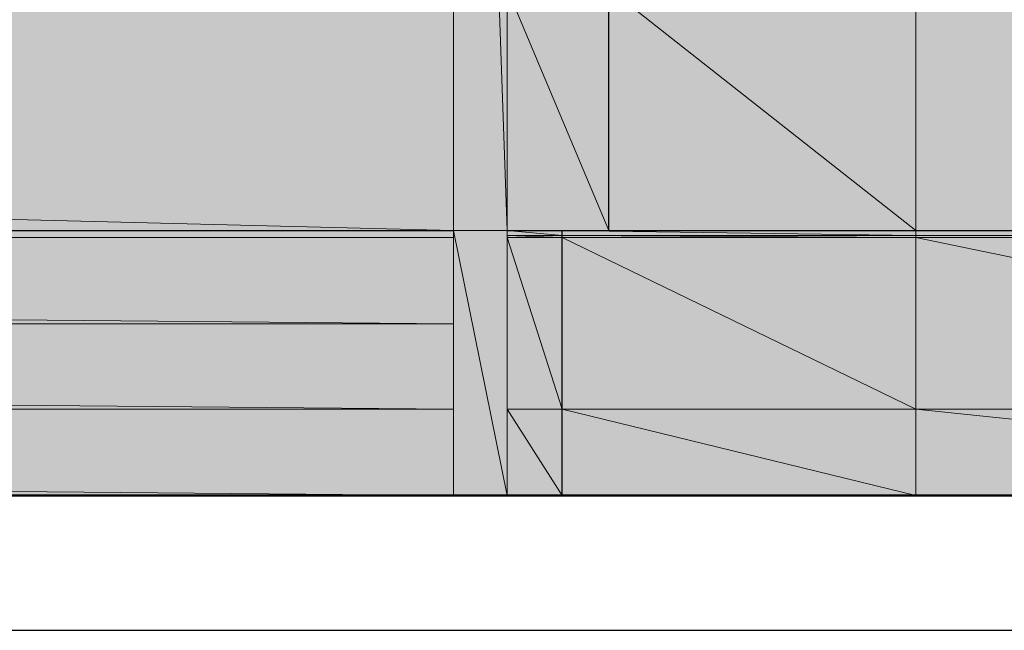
# Model space of a CAD drawing. Header units: centimetres. Extents: x -16053 to 7031, y -7778 to 254.
# Tile 247 of 256: x 1558 to 1718, y -1379 to -1279. Entities that reach past the tile are written whole.
import ezdxf

# ---------------------------------------------------------------- set-up
doc = ezdxf.new("R2010")
doc.units = ezdxf.units.CM
doc.header["$MEASUREMENT"] = 0
doc.layers.get('0').update_dxf_attribs({"linetype": 'CONTINUOUS'})
doc.layers.add('OPISY ELEKTRYCZNE', color=120, linetype='CONTINUOUS')

msp = doc.modelspace()

# ---------------------------------------------------------------- hatches: boundary and pattern name
at = {"true_color": 0xe0e2df}
h = msp.add_hatch(color=254, dxfattribs=at)
h.paths.add_polyline_path([(1628.360977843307, -1313.548716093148), (1637.126148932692, -1313.548716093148), (1628.360977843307, -1065.808597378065)])
h.paths.add_polyline_path([(1637.126148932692, -1313.548716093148), (1628.360977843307, -1065.808597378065), (1637.126148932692, -1065.808597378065)])
h = msp.add_hatch(color=254, dxfattribs=at)
h.paths.add_polyline_path([(1703.609144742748, -1313.548716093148), (1838.72508398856, -1313.548716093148), (1703.609144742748, -1075.069910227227)])
h.paths.add_polyline_path([(1838.72508398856, -1313.548716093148), (1703.609144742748, -1075.069910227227), (1838.72508398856, -1075.069910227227)])
at = {"true_color": 0xf0e8d0}
h = msp.add_hatch(color=254, dxfattribs=at)
h.paths.add_polyline_path([(58.07230815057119, -1313.548716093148), (1628.360977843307, -1313.548716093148), (58.07230815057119, -1274.188136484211)])
h.paths.add_polyline_path([(1628.360977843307, -1313.548716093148), (58.07230815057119, -1274.188136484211), (1628.360977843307, -1274.188136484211)])
h = msp.add_hatch(color=254, dxfattribs=at)
h.paths.add_polyline_path([(1637.126148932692, -1313.548716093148), (1653.664207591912, -1313.548716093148), (1637.126148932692, -1274.188136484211)])
h.paths.add_polyline_path([(1653.664207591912, -1313.548716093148), (1637.126148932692, -1274.188136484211), (1653.664207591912, -1274.188136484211)])
h = msp.add_hatch(color=254, dxfattribs=at)
h.paths.add_polyline_path([(1653.664207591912, -1313.548716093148), (1703.609144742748, -1313.548716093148), (1653.664207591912, -1274.188136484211)])
h.paths.add_polyline_path([(1703.609144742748, -1313.548716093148), (1653.664207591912, -1274.188136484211), (1703.609144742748, -1274.188136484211)])
h = msp.add_hatch(color=8)
h.paths.add_polyline_path([(71.1373744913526, -1314.706380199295), (1628.360977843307, -1314.706380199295), (71.1373744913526, -1313.548716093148)])
h.paths.add_polyline_path([(1628.360977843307, -1314.706380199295), (71.1373744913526, -1313.548716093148), (1628.360977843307, -1313.548716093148)])
at = {"true_color": 0xe0e2df}
h = msp.add_hatch(color=254, dxfattribs=at)
h.paths.add_polyline_path([(1628.360977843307, -1356.713049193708), (1637.126148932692, -1356.713049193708), (1628.360977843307, -1313.548716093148)])
h.paths.add_polyline_path([(1637.126148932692, -1356.713049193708), (1628.360977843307, -1313.548716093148), (1637.126148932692, -1313.548716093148)])
h = msp.add_hatch(color=8)
h.paths.add_polyline_path([(1637.126148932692, -1314.375619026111), (1646.056700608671, -1314.375619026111), (1637.126148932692, -1313.548716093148)])
h.paths.add_polyline_path([(1646.056700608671, -1314.375619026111), (1637.126148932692, -1313.548716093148), (1646.056700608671, -1313.548716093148)])
h = msp.add_hatch(color=8)
h.paths.add_polyline_path([(1646.056700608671, -1314.375619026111), (1703.609144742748, -1314.375619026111), (1646.056700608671, -1313.548716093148)])
h.paths.add_polyline_path([(1703.609144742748, -1314.375619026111), (1646.056700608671, -1313.548716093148), (1703.609144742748, -1313.548716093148)])
h = msp.add_hatch(color=8)
h.paths.add_polyline_path([(1703.609144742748, -1314.375619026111), (1838.72508398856, -1314.375619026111), (1703.609144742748, -1313.548716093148)])
h.paths.add_polyline_path([(1838.72508398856, -1314.375619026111), (1703.609144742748, -1313.548716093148), (1838.72508398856, -1313.548716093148)])
h = msp.add_hatch(color=8)
h.paths.add_polyline_path([(71.1373744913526, -1328.763730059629), (1628.360977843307, -1328.763730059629), (71.1373744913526, -1314.706380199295)])
h.paths.add_polyline_path([(1628.360977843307, -1328.763730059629), (71.1373744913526, -1314.706380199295), (1628.360977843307, -1314.706380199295)])
h = msp.add_hatch(color=8)
h.paths.add_polyline_path([(1637.126148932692, -1314.706380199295), (1646.056700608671, -1314.706380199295), (1637.126148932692, -1314.375619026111)])
h.paths.add_polyline_path([(1646.056700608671, -1314.706380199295), (1637.126148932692, -1314.375619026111), (1646.056700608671, -1314.375619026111)])
h = msp.add_hatch(color=8)
h.paths.add_polyline_path([(1637.126148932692, -1342.655699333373), (1646.056700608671, -1342.655699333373), (1637.126148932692, -1314.706380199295)])
h.paths.add_polyline_path([(1646.056700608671, -1342.655699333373), (1637.126148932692, -1314.706380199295), (1646.056700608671, -1314.706380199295)])
h = msp.add_hatch(color=8)
h.paths.add_polyline_path([(1646.056700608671, -1314.706380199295), (1703.609144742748, -1314.706380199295), (1646.056700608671, -1314.375619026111)])
h.paths.add_polyline_path([(1703.609144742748, -1314.706380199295), (1646.056700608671, -1314.375619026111), (1703.609144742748, -1314.375619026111)])
h = msp.add_hatch(color=8)
h.paths.add_polyline_path([(1646.056700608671, -1342.655699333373), (1703.609144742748, -1342.655699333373), (1646.056700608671, -1314.706380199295)])
h.paths.add_polyline_path([(1703.609144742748, -1342.655699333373), (1646.056700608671, -1314.706380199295), (1703.609144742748, -1314.706380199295)])
h = msp.add_hatch(color=8)
h.paths.add_polyline_path([(1703.609144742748, -1314.706380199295), (1838.72508398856, -1314.706380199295), (1703.609144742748, -1314.375619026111)])
h.paths.add_polyline_path([(1838.72508398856, -1314.706380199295), (1703.609144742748, -1314.375619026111), (1838.72508398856, -1314.375619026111)])
h = msp.add_hatch(color=8)
h.paths.add_polyline_path([(1703.609144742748, -1342.655699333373), (1838.72508398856, -1342.655699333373), (1703.609144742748, -1314.706380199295)])
h.paths.add_polyline_path([(1838.72508398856, -1342.655699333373), (1703.609144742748, -1314.706380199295), (1838.72508398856, -1314.706380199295)])
h = msp.add_hatch(color=8)
h.paths.add_polyline_path([(71.1373744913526, -1342.655699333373), (1628.360977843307, -1342.655699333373), (71.1373744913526, -1328.763730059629)])
h.paths.add_polyline_path([(1628.360977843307, -1342.655699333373), (71.1373744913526, -1328.763730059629), (1628.360977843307, -1328.763730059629)])
h = msp.add_hatch(color=8)
h.paths.add_polyline_path([(71.1373744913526, -1356.713049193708), (1628.360977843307, -1356.713049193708), (71.1373744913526, -1342.655699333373)])
h.paths.add_polyline_path([(1628.360977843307, -1356.713049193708), (71.1373744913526, -1342.655699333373), (1628.360977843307, -1342.655699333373)])
h = msp.add_hatch(color=8)
h.paths.add_polyline_path([(1637.126148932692, -1356.713049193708), (1646.056700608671, -1356.713049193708), (1637.126148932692, -1342.655699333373)])
h.paths.add_polyline_path([(1646.056700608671, -1356.713049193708), (1637.126148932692, -1342.655699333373), (1646.056700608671, -1342.655699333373)])
h = msp.add_hatch(color=8)
h.paths.add_polyline_path([(1646.056700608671, -1356.713049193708), (1703.609144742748, -1356.713049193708), (1646.056700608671, -1342.655699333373)])
h.paths.add_polyline_path([(1703.609144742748, -1356.713049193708), (1646.056700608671, -1342.655699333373), (1703.609144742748, -1342.655699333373)])
h = msp.add_hatch(color=8)
h.paths.add_polyline_path([(1703.609144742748, -1356.713049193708), (1838.72508398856, -1356.713049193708), (1703.609144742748, -1342.655699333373)])
h.paths.add_polyline_path([(1838.72508398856, -1356.713049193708), (1703.609144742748, -1342.655699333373), (1838.72508398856, -1342.655699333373)])

# ---------------------------------------------------------------- linework, layer by layer
at = {"color": 7, "linetype": 'Continuous', "lineweight": 30}
for points in [[(-1580.518543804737, -598.6084402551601), (-1580.518543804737, -1356.713049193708), (2094.936314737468, -1356.713049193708)], [(1653.664207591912, -1313.548716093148), (1653.664207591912, -1054.893478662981), (1653.664207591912, -1054.893478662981)], [(-1580.518543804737, -1356.713049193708), (-1580.518543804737, -1313.548716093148), (1.346766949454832, -1313.548716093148), (1628.360977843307, -1313.548716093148)], [(1637.126148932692, -1313.548716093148), (1905.208079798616, -1313.548716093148), (1905.208079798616, -1313.548716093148)], [(1646.056700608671, -1356.713049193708), (1646.056700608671, -1313.548716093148), (1646.056700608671, -1313.548716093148)]]:
    msp.add_lwpolyline(points, dxfattribs=at)
at = {"color": 8, "linetype": 'Continuous', "lineweight": 15, "true_color": 0x767676}
for points in [[(1628.360977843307, -1064.154791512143), (1628.360977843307, -1356.713049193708), (1628.360977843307, -1356.713049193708)], [(1637.126148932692, -1064.154791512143), (1637.126148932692, -1356.713049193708), (1637.126148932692, -1356.713049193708)]]:
    msp.add_lwpolyline(points, dxfattribs=at)
at = {"color": 254, "linetype": 'Continuous', "lineweight": 5, "true_color": 0xe0e2df}
for points in [[(1628.360977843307, -1313.548716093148), (1637.126148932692, -1313.548716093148), (1628.360977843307, -1065.808597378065)], [(1637.126148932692, -1313.548716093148), (1628.360977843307, -1065.808597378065), (1637.126148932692, -1065.808597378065)], [(1703.609144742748, -1313.548716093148), (1838.72508398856, -1313.548716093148), (1703.609144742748, -1075.069910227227)], [(1628.360977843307, -1356.713049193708), (1637.126148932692, -1356.713049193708), (1628.360977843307, -1313.548716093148)], [(1637.126148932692, -1356.713049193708), (1628.360977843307, -1313.548716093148), (1637.126148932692, -1313.548716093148)]]:
    msp.add_lwpolyline(points, close=True, dxfattribs=at)
at = {"color": 9, "linetype": 'Continuous', "lineweight": 5, "true_color": 0xbababa}
msp.add_lwpolyline([(1703.609144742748, -1075.069910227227), (1838.72508398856, -1075.069910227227), (1838.72508398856, -1356.713049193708), (1703.609144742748, -1356.713049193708)], close=True, dxfattribs=at)
at = {"color": 254, "linetype": 'Continuous', "lineweight": 5, "true_color": 0xf0e8d0}
for points in [[(58.07230815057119, -1313.548716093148), (1628.360977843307, -1313.548716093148), (58.07230815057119, -1274.188136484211)], [(1628.360977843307, -1313.548716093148), (58.07230815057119, -1274.188136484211), (1628.360977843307, -1274.188136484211)], [(1637.126148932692, -1313.548716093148), (1653.664207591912, -1313.548716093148), (1637.126148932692, -1274.188136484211)], [(1653.664207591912, -1313.548716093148), (1637.126148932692, -1274.188136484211), (1653.664207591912, -1274.188136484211)], [(1653.664207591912, -1313.548716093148), (1703.609144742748, -1313.548716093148), (1653.664207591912, -1274.188136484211)], [(1703.609144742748, -1313.548716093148), (1653.664207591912, -1274.188136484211), (1703.609144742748, -1274.188136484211)]]:
    msp.add_lwpolyline(points, close=True, dxfattribs=at)
at = {"color": 8, "linetype": 'Continuous', "lineweight": 5}
for points in [[(71.1373744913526, -1314.706380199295), (1628.360977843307, -1314.706380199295), (71.1373744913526, -1313.548716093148)], [(1628.360977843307, -1314.706380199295), (71.1373744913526, -1313.548716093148), (1628.360977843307, -1313.548716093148)], [(1637.126148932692, -1314.375619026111), (1646.056700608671, -1314.375619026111), (1637.126148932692, -1313.548716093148)], [(1646.056700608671, -1314.375619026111), (1637.126148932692, -1313.548716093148), (1646.056700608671, -1313.548716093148)], [(1646.056700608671, -1314.375619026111), (1703.609144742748, -1314.375619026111), (1646.056700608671, -1313.548716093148)], [(1703.609144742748, -1314.375619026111), (1646.056700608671, -1313.548716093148), (1703.609144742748, -1313.548716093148)], [(1703.609144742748, -1314.375619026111), (1838.72508398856, -1314.375619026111), (1703.609144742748, -1313.548716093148)], [(1838.72508398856, -1314.375619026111), (1703.609144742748, -1313.548716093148), (1838.72508398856, -1313.548716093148)], [(71.1373744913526, -1328.763730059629), (1628.360977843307, -1328.763730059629), (71.1373744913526, -1314.706380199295)], [(1628.360977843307, -1328.763730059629), (71.1373744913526, -1314.706380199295), (1628.360977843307, -1314.706380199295)], [(1637.126148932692, -1314.706380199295), (1646.056700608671, -1314.706380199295), (1637.126148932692, -1314.375619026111)], [(1646.056700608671, -1314.706380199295), (1637.126148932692, -1314.375619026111), (1646.056700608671, -1314.375619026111)], [(1637.126148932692, -1342.655699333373), (1646.056700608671, -1342.655699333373), (1637.126148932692, -1314.706380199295)], [(1646.056700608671, -1342.655699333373), (1637.126148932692, -1314.706380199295), (1646.056700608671, -1314.706380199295)], [(1646.056700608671, -1314.706380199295), (1703.609144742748, -1314.706380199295), (1646.056700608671, -1314.375619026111)], [(1703.609144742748, -1314.706380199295), (1646.056700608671, -1314.375619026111), (1703.609144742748, -1314.375619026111)], [(1646.056700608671, -1342.655699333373), (1703.609144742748, -1342.655699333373), (1646.056700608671, -1314.706380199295)], [(1703.609144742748, -1342.655699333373), (1646.056700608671, -1314.706380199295), (1703.609144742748, -1314.706380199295)], [(1703.609144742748, -1314.706380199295), (1838.72508398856, -1314.706380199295), (1703.609144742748, -1314.375619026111)], [(1838.72508398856, -1314.706380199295), (1703.609144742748, -1314.375619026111), (1838.72508398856, -1314.375619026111)], [(1703.609144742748, -1342.655699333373), (1838.72508398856, -1342.655699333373), (1703.609144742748, -1314.706380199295)], [(1838.72508398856, -1342.655699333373), (1703.609144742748, -1314.706380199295), (1838.72508398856, -1314.706380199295)], [(71.1373744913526, -1342.655699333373), (1628.360977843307, -1342.655699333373), (71.1373744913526, -1328.763730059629)], [(1628.360977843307, -1342.655699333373), (71.1373744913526, -1328.763730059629), (1628.360977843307, -1328.763730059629)], [(71.1373744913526, -1356.713049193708), (1628.360977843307, -1356.713049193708), (71.1373744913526, -1342.655699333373)], [(1628.360977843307, -1356.713049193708), (71.1373744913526, -1342.655699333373), (1628.360977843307, -1342.655699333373)], [(1637.126148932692, -1356.713049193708), (1646.056700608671, -1356.713049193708), (1637.126148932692, -1342.655699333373)], [(1646.056700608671, -1356.713049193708), (1637.126148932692, -1342.655699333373), (1646.056700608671, -1342.655699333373)], [(1646.056700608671, -1356.713049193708), (1703.609144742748, -1356.713049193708), (1646.056700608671, -1342.655699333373)], [(1703.609144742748, -1356.713049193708), (1646.056700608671, -1342.655699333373), (1703.609144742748, -1342.655699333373)], [(1703.609144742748, -1356.713049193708), (1838.72508398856, -1356.713049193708), (1703.609144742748, -1342.655699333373)], [(1838.72508398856, -1356.713049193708), (1703.609144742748, -1342.655699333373), (1838.72508398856, -1342.655699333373)]]:
    msp.add_lwpolyline(points, close=True, dxfattribs=at)
at = {"color": 7, "linetype": 'Continuous', "lineweight": 50}
msp.add_lwpolyline([(-1771.036979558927, -1356.713049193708), (2094.936314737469, -1356.713049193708)], dxfattribs=at)
at = {"layer": 'OPISY ELEKTRYCZNE', "linetype": 'ByBlock'}
msp.add_lwpolyline([(-1800.026787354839, -1378.643659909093), (2695.267128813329, -1378.643659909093), (2695.267128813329, -3.090832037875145), (-1800.026787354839, -3.090832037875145)], close=True, dxfattribs=at)

doc.saveas('drawing.dxf')
